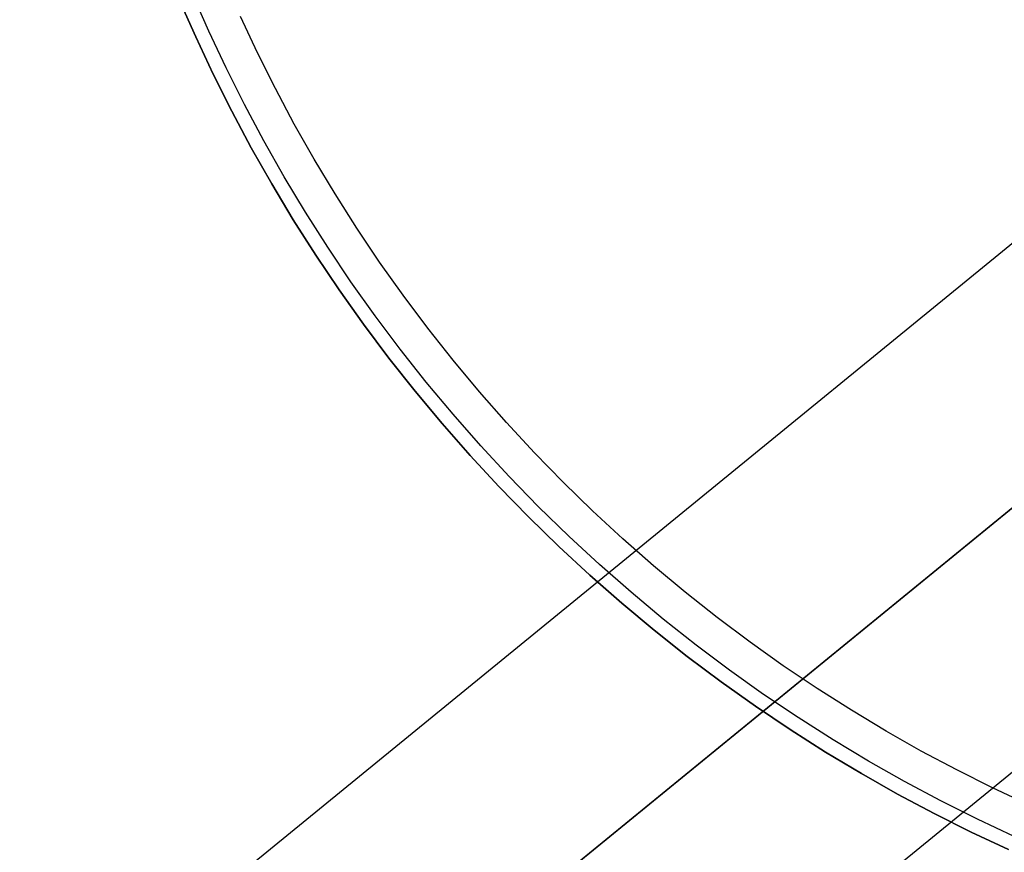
# Model space of a CAD drawing. Header units: millimetres. Extents: x -104 to 128, y -124 to 124.
# Tile 11 of 256: x -102 to -42, y -91 to -40. Entities that reach past the tile are written whole.
import ezdxf

# ---------------------------------------------------------------- set-up
doc = ezdxf.new("R2010")
doc.units = ezdxf.units.MM
doc.header["$MEASUREMENT"] = 0
doc.layers.add('Predefinito', color=5, linetype='Continuous')

msp = doc.modelspace()

# ---------------------------------------------------------------- linework, layer by layer
at = {"layer": 'Predefinito'}
for points in [[(-41.43331820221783, -90.2275000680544), (-43.68673152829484, -89.16825279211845), (-45.92221676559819, -88.04788359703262), (-48.13735040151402, -86.86674360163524), (-50.32971082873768, -85.62530965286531), (-52.49688638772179, -84.32418513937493), (-54.63648353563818, -82.9641001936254), (-56.74613508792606, -81.54591126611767), (-58.82350847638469, -80.0706000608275), (-60.86631396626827, -78.5392718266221), (-62.87231277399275, -76.95315300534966), (-64.83932502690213, -75.31358824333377), (-66.7652375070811, -73.62203677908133), (-68.6480111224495, -71.88006822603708), (-70.48568805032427, -70.08935777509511), (-72.27639850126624, -68.25168084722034), (-74.01836705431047, -66.36890723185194), (-75.70991851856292, -64.44299475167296), (-77.34948328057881, -62.47598249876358), (-78.93560210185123, -60.46998369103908), (-80.46693033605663, -58.42717820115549), (-81.94224154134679, -56.34980481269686), (-83.36043046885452, -54.24015326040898), (-84.72051541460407, -52.10055611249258), (-86.02163992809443, -49.93338055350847), (-87.26307387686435, -47.74102012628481), (-88.44421387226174, -45.52588649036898), (-89.56458306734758, -43.29040125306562), (-90.62383034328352, -41.0369879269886), (-91.6217289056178, -38.76806406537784)], [(-41.79709832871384, -91.02733877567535), (-44.07048746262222, -89.95870160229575), (-46.32578958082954, -88.82840068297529), (-48.56055968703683, -87.63679024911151), (-50.77235470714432, -86.38435137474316), (-52.95874160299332, -85.07169279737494), (-55.11730561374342, -83.69955112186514), (-57.24565857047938, -82.2687903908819), (-59.34144722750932, -80.78040101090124), (-61.40236155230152, -79.23549802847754), (-63.42614291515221, -77.63531875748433), (-65.41059211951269, -75.98121976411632), (-67.35357721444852, -74.27467322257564), (-69.25304103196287, -72.51726266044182), (-71.10700839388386, -70.71067811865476), (-72.91359293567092, -68.85671075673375), (-74.67100349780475, -66.95724693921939), (-76.3775500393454, -65.01426184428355), (-78.03164903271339, -63.02981263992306), (-79.63182830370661, -61.00603127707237), (-81.1767312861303, -58.94511695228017), (-82.66512066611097, -56.84932829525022), (-84.09588139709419, -54.72097533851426), (-85.46802307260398, -52.56241132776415), (-86.78068164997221, -50.37602443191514), (-88.03312052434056, -48.16422941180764), (-89.22473095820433, -45.92945930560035), (-90.3550318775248, -43.67415718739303), (-91.42366905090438, -41.40076805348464), (-92.4304136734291, -39.11173088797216)], [(-92.4304136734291, -39.11173088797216), (-91.42366905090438, -41.40076805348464), (-90.3550318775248, -43.67415718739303), (-89.22473095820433, -45.92945930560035), (-88.03312052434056, -48.16422941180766), (-86.78068164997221, -50.37602443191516), (-85.46802307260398, -52.56241132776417), (-84.09588139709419, -54.72097533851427), (-82.66512066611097, -56.84932829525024), (-81.1767312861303, -58.94511695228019), (-79.63182830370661, -61.00603127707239), (-78.03164903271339, -63.02981263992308), (-76.3775500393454, -65.01426184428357), (-74.67100349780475, -66.9572469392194), (-72.91359293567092, -68.85671075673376), (-71.10700839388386, -70.71067811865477), (-69.25304103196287, -72.51726266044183), (-67.35357721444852, -74.27467322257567), (-65.41059211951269, -75.98121976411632), (-63.42614291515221, -77.63531875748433), (-61.40236155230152, -79.23549802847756), (-59.34144722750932, -80.78040101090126), (-57.24565857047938, -82.26879039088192), (-55.11730561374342, -83.69955112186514), (-52.95874160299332, -85.07169279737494), (-50.77235470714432, -86.38435137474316), (-48.56055968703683, -87.63679024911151), (-46.32578958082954, -88.82840068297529), (-44.07048746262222, -89.95870160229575), (-41.79709832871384, -91.02733877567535)], [(-41.79709832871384, -91.02733877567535), (-44.07048746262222, -89.95870160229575), (-46.32578958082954, -88.82840068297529), (-48.56055968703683, -87.63679024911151), (-50.77235470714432, -86.38435137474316), (-52.95874160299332, -85.07169279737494), (-55.11730561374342, -83.69955112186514), (-57.24565857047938, -82.26879039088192), (-59.34144722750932, -80.78040101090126), (-61.40236155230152, -79.23549802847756), (-63.42614291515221, -77.63531875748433), (-65.41059211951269, -75.98121976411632), (-67.35357721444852, -74.27467322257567), (-69.25304103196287, -72.51726266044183), (-71.10700839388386, -70.71067811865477), (-72.91359293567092, -68.85671075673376), (-74.67100349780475, -66.9572469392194), (-76.3775500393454, -65.01426184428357), (-78.03164903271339, -63.02981263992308), (-79.63182830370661, -61.00603127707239), (-81.1767312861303, -58.94511695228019), (-82.66512066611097, -56.84932829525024), (-84.09588139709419, -54.72097533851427), (-85.46802307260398, -52.56241132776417), (-86.78068164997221, -50.37602443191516), (-88.03312052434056, -48.16422941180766), (-89.22473095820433, -45.92945930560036), (-90.3550318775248, -43.67415718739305), (-91.42366905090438, -41.40076805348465), (-92.4304136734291, -39.11173088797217)], [(-40.55507528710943, -88.29651861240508), (-42.76026274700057, -87.25994055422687), (-44.94790580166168, -86.16354866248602), (-47.11563280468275, -85.00768654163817), (-49.26107397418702, -83.79282083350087), (-51.38186926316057, -82.51954201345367), (-53.47567635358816, -81.18856458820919), (-55.54017872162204, -79.80072667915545), (-57.57309371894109, -78.3569889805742), (-59.57218061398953, -76.85843308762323), (-61.5352485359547, -75.3062591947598), (-63.46016426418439, -73.70178317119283), (-65.34485980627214, -72.0464330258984), (-67.18733970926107, -70.34174478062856), (-68.98568805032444, -68.58935777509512), (-70.73807505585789, -66.79100943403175), (-72.44276330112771, -64.94852953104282), (-74.09811344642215, -63.06383398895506), (-75.70258946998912, -61.13891826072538), (-77.25476336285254, -59.17585033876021), (-78.75331925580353, -57.17676344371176), (-80.19705695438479, -55.14384844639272), (-81.5848948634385, -53.07934607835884), (-82.91587228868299, -50.98553898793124), (-84.18915110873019, -48.8647436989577), (-85.4040168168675, -46.71930252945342), (-86.55987893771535, -44.55157552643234), (-87.6562708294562, -42.36393247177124), (-88.69284888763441, -40.1587450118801)]]:
    msp.add_lwpolyline(points, dxfattribs=at)
at = {"layer": 'Predefinito', "extrusion": (-0.6123724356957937, -0.4999999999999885, 0.6123724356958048)}
msp.add_lwpolyline([(40.55277956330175, 1216.099620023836), (40.54648233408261, 1216.496345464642), (40.52679203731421, 1216.905233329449), (40.49245784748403, 1217.326161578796), (40.44216009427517, 1217.758912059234), (40.41059447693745, 1217.97962283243), (40.37451373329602, 1218.203156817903), (40.33373539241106, 1218.429453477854), (40.28807368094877, 1218.658443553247), (40.23733981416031, 1218.890048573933), (40.18134232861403, 1219.124180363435), (40.1198874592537, 1219.360740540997), (40.05277956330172, 1219.599620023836), (39.97982159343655, 1219.840698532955), (39.90081562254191, 1220.083844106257), (39.81556342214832, 1220.328912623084), (39.72386709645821, 1220.575747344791), (39.62552977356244, 1220.824178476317), (39.52035635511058, 1221.074022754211), (39.40815432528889, 1221.325083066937), (39.28873461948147, 1221.577148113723), (39.16191255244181, 1221.829992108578), (39.02750880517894, 1222.083374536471), (38.88535046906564, 1222.337039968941), (38.73527214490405, 1222.590717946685), (38.57711709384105, 1222.844122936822), (38.41073843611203, 1223.096954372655), (38.23600039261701, 1223.34889678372), (38.05277956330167, 1223.599620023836), (37.86096623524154, 1223.848779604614), (37.66046571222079, 1224.096017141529), (37.45119965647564, 1224.340960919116), (37.23310743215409, 1224.583226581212), (37.0061474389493, 1224.822417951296), (36.77029842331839, 1225.058127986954), (36.52556075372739, 1225.289939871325), (36.27195764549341, 1225.517428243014), (36.00953632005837, 1225.740160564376), (35.73836908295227, 1225.957698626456), (35.4585543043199, 1226.169600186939), (35.17021728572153, 1226.375420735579), (34.8735109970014, 1226.574715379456), (34.56861666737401, 1226.767040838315), (34.25574421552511, 1226.951957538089), (33.93513250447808, 1227.129031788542), (33.6070494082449, 1227.297838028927), (33.27179167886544, 1227.457961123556), (32.92968460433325, 1227.608998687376), (32.58108145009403, 1227.750563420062), (32.22636267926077, 1227.88228542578), (31.86593494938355, 1228.00381449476), (31.50022988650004, 1228.114822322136), (31.12970264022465, 1228.21500463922), (30.75483022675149, 1228.304083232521), (30.37610966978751, 1228.381807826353), (29.99405595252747, 1228.447957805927), (29.60919979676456, 1228.502343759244), (29.22208528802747, 1228.544808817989), (28.83326736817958, 1228.575229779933), (28.44330921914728, 1228.593517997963), (28.05277956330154, 1228.599620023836), (27.6622499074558, 1228.593517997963), (27.27229175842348, 1228.575229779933), (26.88347383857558, 1228.544808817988), (26.49635932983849, 1228.502343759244), (26.1115031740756, 1228.447957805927), (25.72944945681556, 1228.381807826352), (25.35072889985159, 1228.30408323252), (24.97585648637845, 1228.21500463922), (24.60532924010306, 1228.114822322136), (24.23962417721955, 1228.00381449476), (23.87919644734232, 1227.88228542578), (23.52447767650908, 1227.750563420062), (23.17587452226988, 1227.608998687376), (22.8337674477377, 1227.457961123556), (22.49850971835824, 1227.297838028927), (22.17042662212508, 1227.129031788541), (21.84981491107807, 1226.951957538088), (21.53694245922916, 1226.767040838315), (21.23204812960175, 1226.574715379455), (20.93534184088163, 1226.375420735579), (20.64700482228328, 1226.169600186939), (20.36719004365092, 1225.957698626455), (20.09602280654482, 1225.740160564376), (19.8336014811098, 1225.517428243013), (19.57999837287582, 1225.289939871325), (19.33526070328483, 1225.058127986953), (19.09941168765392, 1224.822417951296), (18.87245169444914, 1224.583226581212), (18.65435947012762, 1224.340960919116), (18.44509341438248, 1224.096017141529), (18.24459289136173, 1223.848779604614), (18.05277956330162, 1223.599620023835), (17.8695587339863, 1223.34889678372), (17.69482069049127, 1223.096954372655), (17.52844203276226, 1222.844122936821), (17.37028698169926, 1222.590717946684), (17.22020865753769, 1222.33703996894), (17.0780503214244, 1222.083374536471), (16.94364657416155, 1221.829992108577), (16.81682450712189, 1221.577148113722), (16.69740480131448, 1221.325083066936), (16.5852027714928, 1221.07402275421), (16.48002935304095, 1220.824178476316), (16.38169203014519, 1220.57574734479), (16.2899957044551, 1220.328912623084), (16.20474350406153, 1220.083844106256), (16.12573753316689, 1219.840698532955), (16.05277956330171, 1219.599620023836), (15.98567166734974, 1219.360740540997), (15.92421679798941, 1219.124180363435), (15.86821931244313, 1218.890048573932), (15.81748544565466, 1218.658443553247), (15.77182373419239, 1218.429453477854), (15.73104539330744, 1218.203156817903), (15.69496464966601, 1217.979622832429), (15.66339903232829, 1217.758912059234), (15.61310127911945, 1217.326161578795), (15.57876708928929, 1216.905233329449), (15.55907679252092, 1216.496345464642), (15.55277956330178, 1216.099620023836)], dxfattribs=at)
at = {"layer": 'Predefinito', "extrusion": (-0.6123724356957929, -0.4999999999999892, 0.6123724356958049)}
msp.add_lwpolyline([(15.55277956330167, 1216.099620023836), (15.55907679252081, 1215.702894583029), (15.5787670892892, 1215.294006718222), (15.61310127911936, 1214.873078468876), (15.66339903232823, 1214.440327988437), (15.69496464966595, 1214.219617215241), (15.73104539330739, 1213.996083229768), (15.77182373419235, 1213.769786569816), (15.81748544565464, 1213.540796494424), (15.8682193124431, 1213.309191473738), (15.92421679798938, 1213.075059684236), (15.98567166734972, 1212.838499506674), (16.0527795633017, 1212.599620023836), (16.12573753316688, 1212.358541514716), (16.20474350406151, 1212.115395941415), (16.28999570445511, 1211.870327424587), (16.38169203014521, 1211.623492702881), (16.48002935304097, 1211.375061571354), (16.58520277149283, 1211.12521729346), (16.69740480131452, 1210.874156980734), (16.81682450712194, 1210.622091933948), (16.9436465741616, 1210.369247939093), (17.07805032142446, 1210.1158655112), (17.22020865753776, 1209.862200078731), (17.37028698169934, 1209.608522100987), (17.52844203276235, 1209.35511711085), (17.69482069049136, 1209.102285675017), (17.86955873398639, 1208.850343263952), (18.05277956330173, 1208.599620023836), (18.24459289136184, 1208.350460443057), (18.44509341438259, 1208.103222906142), (18.65435947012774, 1207.858279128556), (18.87245169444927, 1207.616013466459), (19.09941168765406, 1207.376822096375), (19.33526070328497, 1207.141112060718), (19.57999837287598, 1206.909300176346), (19.83360148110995, 1206.681811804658), (20.09602280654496, 1206.459079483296), (20.36719004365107, 1206.241541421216), (20.64700482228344, 1206.029639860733), (20.9353418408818, 1205.823819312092), (21.23204812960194, 1205.624524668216), (21.53694245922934, 1205.432199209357), (21.84981491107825, 1205.247282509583), (22.17042662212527, 1205.07020825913), (22.49850971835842, 1204.901402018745), (22.83376744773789, 1204.741278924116), (23.17587452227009, 1204.590241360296), (23.52447767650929, 1204.44867662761), (23.87919644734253, 1204.316954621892), (24.23962417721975, 1204.195425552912), (24.60532924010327, 1204.084417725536), (24.97585648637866, 1203.984235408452), (25.35072889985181, 1203.895156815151), (25.72944945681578, 1203.817432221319), (26.11150317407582, 1203.751282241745), (26.49635932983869, 1203.696896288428), (26.88347383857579, 1203.654431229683), (27.27229175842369, 1203.624010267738), (27.66224990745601, 1203.605722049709), (28.05277956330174, 1203.599620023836), (28.44330921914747, 1203.605722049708), (28.83326736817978, 1203.624010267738), (29.22208528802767, 1203.654431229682), (29.60919979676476, 1203.696896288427), (29.99405595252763, 1203.751282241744), (30.37610966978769, 1203.817432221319), (30.75483022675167, 1203.895156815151), (31.1297026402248, 1203.984235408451), (31.50022988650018, 1204.084417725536), (31.86593494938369, 1204.195425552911), (32.22636267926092, 1204.316954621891), (32.58108145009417, 1204.44867662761), (32.92968460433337, 1204.590241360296), (33.27179167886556, 1204.741278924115), (33.60704940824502, 1204.901402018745), (33.93513250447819, 1205.07020825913), (34.2557442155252, 1205.247282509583), (34.56861666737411, 1205.432199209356), (34.8735109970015, 1205.624524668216), (35.17021728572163, 1205.823819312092), (35.45855430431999, 1206.029639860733), (35.73836908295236, 1206.241541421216), (36.00953632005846, 1206.459079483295), (36.27195764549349, 1206.681811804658), (36.52556075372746, 1206.909300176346), (36.77029842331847, 1207.141112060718), (37.00614743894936, 1207.376822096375), (37.23310743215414, 1207.616013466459), (37.45119965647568, 1207.858279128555), (37.66046571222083, 1208.103222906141), (37.86096623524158, 1208.350460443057), (38.05277956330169, 1208.599620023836), (38.23600039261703, 1208.850343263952), (38.41073843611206, 1209.102285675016), (38.57711709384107, 1209.355117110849), (38.73527214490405, 1209.608522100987), (38.88535046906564, 1209.86220007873), (39.02750880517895, 1210.1158655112), (39.16191255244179, 1210.369247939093), (39.28873461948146, 1210.622091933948), (39.40815432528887, 1210.874156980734), (39.52035635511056, 1211.12521729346), (39.62552977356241, 1211.375061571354), (39.72386709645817, 1211.62349270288), (39.81556342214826, 1211.870327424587), (39.90081562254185, 1212.115395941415), (39.97982159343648, 1212.358541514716), (40.05277956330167, 1212.599620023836), (40.11988745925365, 1212.838499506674), (40.18134232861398, 1213.075059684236), (40.23733981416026, 1213.309191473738), (40.28807368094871, 1213.540796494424), (40.33373539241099, 1213.769786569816), (40.37451373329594, 1213.996083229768), (40.41059447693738, 1214.219617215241), (40.44216009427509, 1214.440327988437), (40.49245784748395, 1214.873078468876), (40.52679203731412, 1215.294006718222), (40.5464823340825, 1215.702894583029), (40.55277956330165, 1216.099620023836)], dxfattribs=at)
at = {"layer": 'Predefinito', "extrusion": (0.6123724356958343, 0.5000000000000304, -0.6123724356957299)}
msp.add_lwpolyline([(-40.55277956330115, 1216.099620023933), (-40.54648233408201, 1216.496345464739), (-40.52679203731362, 1216.905233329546), (-40.49245784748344, 1217.326161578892), (-40.44216009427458, 1217.758912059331), (-40.41059447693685, 1217.979622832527), (-40.37451373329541, 1218.203156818), (-40.33373539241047, 1218.429453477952), (-40.28807368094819, 1218.658443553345), (-40.23733981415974, 1218.890048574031), (-40.18134232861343, 1219.124180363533), (-40.11988745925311, 1219.360740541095), (-40.05277956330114, 1219.599620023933), (-39.97982159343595, 1219.840698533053), (-39.90081562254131, 1220.083844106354), (-39.81556342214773, 1220.328912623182), (-39.72386709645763, 1220.575747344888), (-39.62552977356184, 1220.824178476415), (-39.52035635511, 1221.074022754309), (-39.4081543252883, 1221.325083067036), (-39.28873461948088, 1221.577148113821), (-39.16191255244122, 1221.829992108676), (-39.02750880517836, 1222.083374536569), (-38.88535046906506, 1222.337039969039), (-38.73527214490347, 1222.590717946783), (-38.57711709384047, 1222.84412293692), (-38.41073843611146, 1223.096954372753), (-38.23600039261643, 1223.348896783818), (-38.05277956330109, 1223.599620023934), (-37.86096623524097, 1223.848779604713), (-37.66046571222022, 1224.096017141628), (-37.45119965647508, 1224.340960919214), (-37.23310743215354, 1224.583226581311), (-37.00614743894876, 1224.822417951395), (-36.77029842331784, 1225.058127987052), (-36.52556075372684, 1225.289939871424), (-36.27195764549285, 1225.517428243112), (-36.00953632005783, 1225.740160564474), (-35.73836908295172, 1225.957698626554), (-35.45855430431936, 1226.169600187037), (-35.17021728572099, 1226.375420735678), (-34.87351099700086, 1226.574715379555), (-34.56861666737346, 1226.767040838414), (-34.25574421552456, 1226.951957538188), (-33.93513250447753, 1227.12903178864), (-33.60704940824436, 1227.297838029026), (-33.27179167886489, 1227.457961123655), (-32.92968460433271, 1227.608998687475), (-32.58108145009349, 1227.750563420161), (-32.22636267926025, 1227.882285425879), (-31.86593494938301, 1228.003814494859), (-31.5002298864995, 1228.114822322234), (-31.12970264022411, 1228.215004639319), (-30.75483022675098, 1228.304083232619), (-30.376109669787, 1228.381807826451), (-29.99405595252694, 1228.447957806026), (-29.60919979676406, 1228.502343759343), (-29.22208528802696, 1228.544808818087), (-28.83326736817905, 1228.575229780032), (-28.44330921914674, 1228.593517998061), (-28.05277956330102, 1228.599620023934), (-27.66224990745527, 1228.593517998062), (-27.27229175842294, 1228.575229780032), (-26.88347383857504, 1228.544808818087), (-26.49635932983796, 1228.502343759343), (-26.11150317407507, 1228.447957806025), (-25.72944945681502, 1228.381807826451), (-25.35072889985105, 1228.304083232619), (-24.97585648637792, 1228.215004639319), (-24.60532924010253, 1228.114822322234), (-24.23962417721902, 1228.003814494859), (-23.8791964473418, 1227.882285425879), (-23.52447767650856, 1227.750563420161), (-23.17587452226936, 1227.608998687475), (-22.83376744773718, 1227.457961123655), (-22.49850971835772, 1227.297838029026), (-22.17042662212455, 1227.12903178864), (-21.84981491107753, 1226.951957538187), (-21.53694245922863, 1226.767040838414), (-21.23204812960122, 1226.574715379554), (-20.9353418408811, 1226.375420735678), (-20.64700482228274, 1226.169600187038), (-20.36719004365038, 1225.957698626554), (-20.09602280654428, 1225.740160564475), (-19.83360148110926, 1225.517428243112), (-19.57999837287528, 1225.289939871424), (-19.33526070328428, 1225.058127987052), (-19.09941168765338, 1224.822417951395), (-18.87245169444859, 1224.583226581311), (-18.65435947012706, 1224.340960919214), (-18.44509341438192, 1224.096017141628), (-18.24459289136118, 1223.848779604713), (-18.05277956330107, 1223.599620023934), (-17.86955873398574, 1223.348896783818), (-17.69482069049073, 1223.096954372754), (-17.52844203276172, 1222.84412293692), (-17.37028698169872, 1222.590717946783), (-17.22020865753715, 1222.337039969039), (-17.07805032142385, 1222.083374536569), (-16.94364657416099, 1221.829992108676), (-16.81682450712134, 1221.577148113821), (-16.69740480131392, 1221.325083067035), (-16.58520277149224, 1221.074022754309), (-16.4800293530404, 1220.824178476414), (-16.38169203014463, 1220.575747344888), (-16.28999570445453, 1220.328912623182), (-16.20474350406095, 1220.083844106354), (-16.12573753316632, 1219.840698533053), (-16.05277956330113, 1219.599620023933), (-15.98567166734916, 1219.360740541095), (-15.92421679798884, 1219.124180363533), (-15.86821931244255, 1218.89004857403), (-15.81748544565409, 1218.658443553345), (-15.77182373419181, 1218.429453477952), (-15.73104539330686, 1218.203156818), (-15.69496464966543, 1217.979622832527), (-15.66339903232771, 1217.758912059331), (-15.61310127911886, 1217.326161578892), (-15.5787670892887, 1216.905233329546), (-15.55907679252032, 1216.496345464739), (-15.55277956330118, 1216.099620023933)], dxfattribs=at)
at = {"layer": 'Predefinito', "extrusion": (-0.612372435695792, -0.4999999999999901, 0.6123724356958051)}
msp.add_lwpolyline([(15.55277956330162, 1216.099620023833), (15.55907679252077, 1215.702894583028), (15.57876708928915, 1215.29400671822), (15.61310127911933, 1214.873078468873), (15.66339903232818, 1214.440327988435), (15.6949646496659, 1214.219617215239), (15.73104539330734, 1213.996083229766), (15.77182373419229, 1213.769786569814), (15.81748544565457, 1213.540796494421), (15.86821931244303, 1213.309191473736), (15.92421679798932, 1213.075059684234), (15.98567166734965, 1212.838499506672), (16.05277956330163, 1212.599620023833), (16.12573753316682, 1212.358541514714), (16.20474350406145, 1212.115395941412), (16.28999570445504, 1211.870327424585), (16.38169203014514, 1211.623492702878), (16.48002935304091, 1211.375061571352), (16.58520277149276, 1211.125217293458), (16.69740480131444, 1210.874156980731), (16.81682450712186, 1210.622091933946), (16.94364657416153, 1210.369247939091), (17.07805032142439, 1210.115865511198), (17.22020865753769, 1209.862200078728), (17.37028698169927, 1209.608522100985), (17.52844203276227, 1209.355117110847), (17.69482069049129, 1209.102285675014), (17.86955873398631, 1208.850343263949), (18.05277956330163, 1208.599620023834), (18.24459289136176, 1208.350460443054), (18.44509341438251, 1208.103222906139), (18.65435947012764, 1207.858279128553), (18.87245169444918, 1207.616013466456), (19.09941168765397, 1207.376822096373), (19.33526070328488, 1207.141112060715), (19.57999837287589, 1206.909300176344), (19.83360148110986, 1206.681811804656), (20.09602280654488, 1206.459079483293), (20.36719004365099, 1206.241541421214), (20.64700482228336, 1206.02963986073), (20.93534184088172, 1205.82381931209), (21.23204812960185, 1205.624524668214), (21.53694245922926, 1205.432199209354), (21.84981491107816, 1205.247282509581), (22.17042662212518, 1205.070208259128), (22.49850971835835, 1204.901402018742), (22.83376744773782, 1204.741278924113), (23.17587452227, 1204.590241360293), (23.5244776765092, 1204.448676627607), (23.87919644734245, 1204.316954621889), (24.23962417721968, 1204.195425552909), (24.60532924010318, 1204.084417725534), (24.97585648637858, 1203.984235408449), (25.35072889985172, 1203.895156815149), (25.72944945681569, 1203.817432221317), (26.11150317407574, 1203.751282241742), (26.49635932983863, 1203.696896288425), (26.88347383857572, 1203.654431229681), (27.27229175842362, 1203.624010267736), (27.66224990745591, 1203.605722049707), (28.05277956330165, 1203.599620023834), (28.44330921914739, 1203.605722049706), (28.8332673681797, 1203.624010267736), (29.22208528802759, 1203.65443122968), (29.60919979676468, 1203.696896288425), (29.99405595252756, 1203.751282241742), (30.37610966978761, 1203.817432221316), (30.75483022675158, 1203.895156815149), (31.12970264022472, 1203.984235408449), (31.50022988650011, 1204.084417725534), (31.86593494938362, 1204.195425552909), (32.22636267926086, 1204.316954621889), (32.58108145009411, 1204.448676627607), (32.9296846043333, 1204.590241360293), (33.27179167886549, 1204.741278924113), (33.60704940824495, 1204.901402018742), (33.9351325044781, 1205.070208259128), (34.25574421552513, 1205.24728250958), (34.56861666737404, 1205.432199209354), (34.87351099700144, 1205.624524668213), (35.17021728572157, 1205.82381931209), (35.45855430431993, 1206.02963986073), (35.73836908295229, 1206.241541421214), (36.0095363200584, 1206.459079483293), (36.27195764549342, 1206.681811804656), (36.5255607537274, 1206.909300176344), (36.7702984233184, 1207.141112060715), (37.00614743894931, 1207.376822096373), (37.23310743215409, 1207.616013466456), (37.45119965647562, 1207.858279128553), (37.66046571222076, 1208.103222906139), (37.86096623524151, 1208.350460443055), (38.05277956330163, 1208.599620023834), (38.23600039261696, 1208.85034326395), (38.410738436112, 1209.102285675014), (38.57711709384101, 1209.355117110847), (38.735272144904, 1209.608522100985), (38.88535046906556, 1209.862200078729), (39.02750880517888, 1210.115865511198), (39.16191255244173, 1210.369247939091), (39.2887346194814, 1210.622091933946), (39.40815432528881, 1210.874156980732), (39.52035635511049, 1211.125217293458), (39.62552977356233, 1211.375061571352), (39.72386709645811, 1211.623492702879), (39.8155634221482, 1211.870327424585), (39.90081562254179, 1212.115395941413), (39.97982159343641, 1212.358541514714), (40.05277956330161, 1212.599620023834), (40.11988745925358, 1212.838499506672), (40.18134232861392, 1213.075059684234), (40.23733981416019, 1213.309191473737), (40.28807368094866, 1213.540796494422), (40.33373539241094, 1213.769786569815), (40.37451373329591, 1213.996083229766), (40.41059447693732, 1214.219617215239), (40.44216009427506, 1214.440327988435), (40.49245784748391, 1214.873078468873), (40.52679203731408, 1215.29400671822), (40.54648233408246, 1215.702894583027), (40.55277956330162, 1216.099620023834)], dxfattribs=at)
at = {"layer": 'Predefinito', "extrusion": (-0.6123724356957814, -0.4999999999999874, 0.6123724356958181)}
msp.add_lwpolyline([(40.55277956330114, 1216.099620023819), (40.546482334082, 1216.496345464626), (40.52679203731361, 1216.905233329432), (40.49245784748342, 1217.326161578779), (40.44216009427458, 1217.758912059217), (40.41059447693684, 1217.979622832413), (40.37451373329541, 1218.203156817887), (40.33373539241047, 1218.429453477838), (40.28807368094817, 1218.658443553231), (40.23733981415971, 1218.890048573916), (40.18134232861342, 1219.124180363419), (40.11988745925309, 1219.36074054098), (40.05277956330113, 1219.599620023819), (39.97982159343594, 1219.840698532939), (39.90081562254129, 1220.08384410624), (39.81556342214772, 1220.328912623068), (39.72386709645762, 1220.575747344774), (39.62552977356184, 1220.8241784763), (39.52035635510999, 1221.074022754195), (39.4081543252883, 1221.325083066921), (39.28873461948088, 1221.577148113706), (39.16191255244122, 1221.829992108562), (39.02750880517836, 1222.083374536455), (38.88535046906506, 1222.337039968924), (38.73527214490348, 1222.590717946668), (38.57711709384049, 1222.844122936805), (38.41073843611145, 1223.096954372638), (38.23600039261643, 1223.348896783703), (38.0527795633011, 1223.599620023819), (37.86096623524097, 1223.848779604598), (37.66046571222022, 1224.096017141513), (37.45119965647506, 1224.340960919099), (37.23310743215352, 1224.583226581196), (37.00614743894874, 1224.82241795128), (36.77029842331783, 1225.058127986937), (36.52556075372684, 1225.289939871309), (36.27195764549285, 1225.517428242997), (36.00953632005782, 1225.740160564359), (35.73836908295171, 1225.957698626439), (35.45855430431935, 1226.169600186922), (35.17021728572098, 1226.375420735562), (34.87351099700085, 1226.574715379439), (34.56861666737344, 1226.767040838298), (34.25574421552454, 1226.951957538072), (33.93513250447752, 1227.129031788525), (33.60704940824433, 1227.297838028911), (33.27179167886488, 1227.457961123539), (32.92968460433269, 1227.60899868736), (32.58108145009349, 1227.750563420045), (32.22636267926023, 1227.882285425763), (31.865934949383, 1228.003814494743), (31.50022988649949, 1228.114822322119), (31.1297026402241, 1228.215004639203), (30.75483022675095, 1228.304083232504), (30.37610966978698, 1228.381807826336), (29.99405595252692, 1228.44795780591), (29.60919979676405, 1228.502343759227), (29.22208528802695, 1228.544808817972), (28.83326736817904, 1228.575229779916), (28.44330921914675, 1228.593517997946), (28.05277956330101, 1228.599620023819), (27.66224990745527, 1228.593517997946), (27.27229175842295, 1228.575229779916), (26.88347383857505, 1228.544808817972), (26.49635932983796, 1228.502343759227), (26.11150317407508, 1228.44795780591), (25.72944945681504, 1228.381807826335), (25.35072889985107, 1228.304083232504), (24.97585648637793, 1228.215004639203), (24.60532924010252, 1228.114822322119), (24.23962417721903, 1228.003814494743), (23.8791964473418, 1227.882285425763), (23.52447767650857, 1227.750563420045), (23.17587452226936, 1227.608998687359), (22.83376744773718, 1227.457961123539), (22.49850971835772, 1227.297838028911), (22.17042662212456, 1227.129031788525), (21.84981491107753, 1226.951957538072), (21.53694245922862, 1226.767040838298), (21.23204812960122, 1226.574715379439), (20.93534184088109, 1226.375420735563), (20.64700482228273, 1226.169600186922), (20.36719004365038, 1225.957698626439), (20.09602280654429, 1225.740160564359), (19.83360148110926, 1225.517428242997), (19.57999837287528, 1225.289939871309), (19.33526070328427, 1225.058127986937), (19.09941168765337, 1224.82241795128), (18.8724516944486, 1224.583226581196), (18.65435947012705, 1224.3409609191), (18.44509341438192, 1224.096017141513), (18.24459289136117, 1223.848779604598), (18.05277956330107, 1223.599620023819), (17.86955873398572, 1223.348896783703), (17.6948206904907, 1223.096954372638), (17.52844203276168, 1222.844122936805), (17.37028698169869, 1222.590717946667), (17.22020865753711, 1222.337039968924), (17.07805032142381, 1222.083374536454), (16.94364657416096, 1221.829992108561), (16.81682450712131, 1221.577148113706), (16.69740480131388, 1221.325083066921), (16.5852027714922, 1221.074022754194), (16.48002935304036, 1220.8241784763), (16.38169203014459, 1220.575747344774), (16.2899957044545, 1220.328912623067), (16.20474350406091, 1220.08384410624), (16.12573753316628, 1219.840698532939), (16.05277956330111, 1219.599620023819), (15.98567166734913, 1219.36074054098), (15.9242167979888, 1219.124180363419), (15.86821931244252, 1218.890048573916), (15.81748544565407, 1218.658443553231), (15.77182373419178, 1218.429453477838), (15.73104539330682, 1218.203156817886), (15.69496464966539, 1217.979622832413), (15.66339903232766, 1217.758912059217), (15.61310127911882, 1217.326161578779), (15.57876708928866, 1216.905233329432), (15.55907679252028, 1216.496345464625), (15.55277956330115, 1216.099620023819)], dxfattribs=at)
at = {"layer": 'Predefinito', "extrusion": (0.6123724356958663, 0.5000000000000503, -0.6123724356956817)}
msp.add_lwpolyline([(-15.55277956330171, 1216.099620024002), (-15.55907679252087, 1215.702894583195), (-15.57876708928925, 1215.294006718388), (-15.61310127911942, 1214.873078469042), (-15.66339903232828, 1214.440327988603), (-15.69496464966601, 1214.219617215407), (-15.73104539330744, 1213.996083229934), (-15.7718237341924, 1213.769786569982), (-15.81748544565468, 1213.540796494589), (-15.86821931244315, 1213.309191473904), (-15.92421679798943, 1213.075059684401), (-15.98567166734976, 1212.83849950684), (-16.05277956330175, 1212.599620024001), (-16.12573753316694, 1212.358541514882), (-16.20474350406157, 1212.11539594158), (-16.28999570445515, 1211.870327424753), (-16.38169203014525, 1211.623492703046), (-16.48002935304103, 1211.37506157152), (-16.58520277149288, 1211.125217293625), (-16.69740480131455, 1210.874156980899), (-16.81682450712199, 1210.622091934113), (-16.94364657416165, 1210.369247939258), (-17.07805032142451, 1210.115865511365), (-17.22020865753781, 1209.862200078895), (-17.3702869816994, 1209.608522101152), (-17.52844203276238, 1209.355117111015), (-17.69482069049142, 1209.102285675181), (-17.86955873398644, 1208.850343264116), (-18.05277956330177, 1208.599620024), (-18.24459289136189, 1208.350460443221), (-18.44509341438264, 1208.103222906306), (-18.65435947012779, 1207.85827912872), (-18.87245169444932, 1207.616013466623), (-19.0994116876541, 1207.376822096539), (-19.33526070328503, 1207.141112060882), (-19.57999837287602, 1206.90930017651), (-19.83360148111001, 1206.681811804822), (-20.09602280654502, 1206.459079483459), (-20.36719004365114, 1206.24154142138), (-20.64700482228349, 1206.029639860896), (-20.93534184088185, 1205.823819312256), (-21.23204812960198, 1205.624524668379), (-21.53694245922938, 1205.43219920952), (-21.84981491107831, 1205.247282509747), (-22.17042662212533, 1205.070208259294), (-22.49850971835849, 1204.901402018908), (-22.83376744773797, 1204.741278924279), (-23.17587452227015, 1204.590241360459), (-23.52447767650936, 1204.448676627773), (-23.8791964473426, 1204.316954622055), (-24.23962417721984, 1204.195425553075), (-24.60532924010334, 1204.084417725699), (-24.97585648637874, 1203.984235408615), (-25.35072889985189, 1203.895156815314), (-25.72944945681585, 1203.817432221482), (-26.1115031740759, 1203.751282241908), (-26.49635932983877, 1203.696896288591), (-26.88347383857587, 1203.654431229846), (-27.27229175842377, 1203.624010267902), (-27.66224990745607, 1203.605722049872), (-28.05277956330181, 1203.599620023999), (-28.44330921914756, 1203.605722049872), (-28.83326736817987, 1203.624010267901), (-29.22208528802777, 1203.654431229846), (-29.60919979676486, 1203.696896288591), (-29.99405595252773, 1203.751282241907), (-30.37610966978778, 1203.817432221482), (-30.75483022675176, 1203.895156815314), (-31.12970264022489, 1203.984235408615), (-31.50022988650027, 1204.084417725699), (-31.86593494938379, 1204.195425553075), (-32.22636267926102, 1204.316954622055), (-32.58108145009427, 1204.448676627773), (-32.92968460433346, 1204.590241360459), (-33.27179167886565, 1204.741278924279), (-33.60704940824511, 1204.901402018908), (-33.93513250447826, 1205.070208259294), (-34.25574421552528, 1205.247282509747), (-34.56861666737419, 1205.43219920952), (-34.8735109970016, 1205.624524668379), (-35.17021728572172, 1205.823819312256), (-35.45855430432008, 1206.029639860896), (-35.73836908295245, 1206.24154142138), (-36.00953632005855, 1206.459079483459), (-36.27195764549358, 1206.681811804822), (-36.52556075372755, 1206.90930017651), (-36.77029842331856, 1207.141112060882), (-37.00614743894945, 1207.376822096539), (-37.23310743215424, 1207.616013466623), (-37.45119965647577, 1207.858279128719), (-37.66046571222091, 1208.103222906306), (-37.86096623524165, 1208.350460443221), (-38.05277956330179, 1208.599620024), (-38.23600039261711, 1208.850343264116), (-38.41073843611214, 1209.102285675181), (-38.57711709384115, 1209.355117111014), (-38.73527214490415, 1209.608522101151), (-38.88535046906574, 1209.862200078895), (-39.02750880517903, 1210.115865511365), (-39.16191255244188, 1210.369247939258), (-39.28873461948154, 1210.622091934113), (-39.40815432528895, 1210.874156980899), (-39.52035635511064, 1211.125217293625), (-39.62552977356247, 1211.37506157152), (-39.72386709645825, 1211.623492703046), (-39.81556342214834, 1211.870327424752), (-39.90081562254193, 1212.115395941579), (-39.97982159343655, 1212.358541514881), (-40.05277956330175, 1212.599620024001), (-40.11988745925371, 1212.838499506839), (-40.18134232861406, 1213.075059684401), (-40.23733981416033, 1213.309191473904), (-40.28807368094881, 1213.540796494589), (-40.33373539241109, 1213.769786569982), (-40.37451373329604, 1213.996083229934), (-40.41059447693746, 1214.219617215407), (-40.44216009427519, 1214.440327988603), (-40.49245784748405, 1214.873078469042), (-40.5267920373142, 1215.294006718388), (-40.54648233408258, 1215.702894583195), (-40.55277956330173, 1216.099620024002)], dxfattribs=at)
at = {"layer": 'Predefinito', "extrusion": (-0.6123724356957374, -0.5000000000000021, 0.6123724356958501)}
msp.add_lwpolyline([(40.55277956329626, 1216.099620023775), (40.54648233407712, 1216.496345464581), (40.52679203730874, 1216.905233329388), (40.49245784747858, 1217.326161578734), (40.44216009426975, 1217.758912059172), (40.41059447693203, 1217.979622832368), (40.37451373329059, 1218.203156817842), (40.33373539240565, 1218.429453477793), (40.28807368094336, 1218.658443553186), (40.23733981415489, 1218.890048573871), (40.18134232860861, 1219.124180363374), (40.1198874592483, 1219.360740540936), (40.05277956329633, 1219.599620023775), (39.97982159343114, 1219.840698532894), (39.90081562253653, 1220.083844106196), (39.81556342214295, 1220.328912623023), (39.72386709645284, 1220.57574734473), (39.62552977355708, 1220.824178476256), (39.52035635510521, 1221.07402275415), (39.40815432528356, 1221.325083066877), (39.28873461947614, 1221.577148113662), (39.16191255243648, 1221.829992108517), (39.02750880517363, 1222.08337453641), (38.88535046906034, 1222.337039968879), (38.73527214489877, 1222.590717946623), (38.57711709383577, 1222.844122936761), (38.41073843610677, 1223.096954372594), (38.23600039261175, 1223.348896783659), (38.05277956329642, 1223.599620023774), (37.8609662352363, 1223.848779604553), (37.66046571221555, 1224.096017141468), (37.45119965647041, 1224.340960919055), (37.23310743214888, 1224.583226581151), (37.00614743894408, 1224.822417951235), (36.77029842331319, 1225.058127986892), (36.5255607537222, 1225.289939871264), (36.27195764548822, 1225.517428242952), (36.00953632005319, 1225.740160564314), (35.73836908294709, 1225.957698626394), (35.45855430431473, 1226.169600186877), (35.17021728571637, 1226.375420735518), (34.87351099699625, 1226.574715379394), (34.56861666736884, 1226.767040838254), (34.25574421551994, 1226.951957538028), (33.93513250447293, 1227.12903178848), (33.60704940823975, 1227.297838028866), (33.2717916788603, 1227.457961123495), (32.92968460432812, 1227.608998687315), (32.58108145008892, 1227.750563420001), (32.22636267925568, 1227.882285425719), (31.86593494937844, 1228.003814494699), (31.50022988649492, 1228.114822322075), (31.12970264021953, 1228.215004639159), (30.75483022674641, 1228.30408323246), (30.37610966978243, 1228.381807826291), (29.99405595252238, 1228.447957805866), (29.6091997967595, 1228.502343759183), (29.22208528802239, 1228.544808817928), (28.83326736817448, 1228.575229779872), (28.4433092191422, 1228.593517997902), (28.05277956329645, 1228.599620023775), (27.66224990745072, 1228.593517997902), (27.27229175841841, 1228.575229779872), (26.88347383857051, 1228.544808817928), (26.4963593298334, 1228.502343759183), (26.11150317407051, 1228.447957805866), (25.72944945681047, 1228.381807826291), (25.35072889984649, 1228.30408323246), (24.97585648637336, 1228.215004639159), (24.60532924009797, 1228.114822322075), (24.23962417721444, 1228.003814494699), (23.8791964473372, 1227.882285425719), (23.52447767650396, 1227.750563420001), (23.17587452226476, 1227.608998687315), (22.83376744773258, 1227.457961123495), (22.49850971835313, 1227.297838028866), (22.17042662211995, 1227.129031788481), (21.84981491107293, 1226.951957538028), (21.53694245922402, 1226.767040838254), (21.2320481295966, 1226.574715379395), (20.93534184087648, 1226.375420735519), (20.6470048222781, 1226.169600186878), (20.36719004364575, 1225.957698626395), (20.09602280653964, 1225.740160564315), (19.83360148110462, 1225.517428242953), (19.57999837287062, 1225.289939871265), (19.33526070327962, 1225.058127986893), (19.09941168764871, 1224.822417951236), (18.87245169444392, 1224.583226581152), (18.65435947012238, 1224.340960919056), (18.44509341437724, 1224.09601714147), (18.24459289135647, 1223.848779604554), (18.05277956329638, 1223.599620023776), (17.86955873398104, 1223.34889678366), (17.69482069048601, 1223.096954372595), (17.528442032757, 1222.844122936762), (17.37028698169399, 1222.590717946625), (17.22020865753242, 1222.337039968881), (17.07805032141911, 1222.083374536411), (16.94364657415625, 1221.829992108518), (16.81682450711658, 1221.577148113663), (16.69740480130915, 1221.325083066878), (16.58520277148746, 1221.074022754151), (16.48002935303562, 1220.824178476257), (16.38169203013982, 1220.575747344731), (16.28999570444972, 1220.328912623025), (16.20474350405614, 1220.083844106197), (16.1257375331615, 1219.840698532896), (16.05277956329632, 1219.599620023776), (15.98567166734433, 1219.360740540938), (15.924216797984, 1219.124180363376), (15.86821931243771, 1218.890048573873), (15.81748544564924, 1218.658443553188), (15.77182373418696, 1218.429453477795), (15.73104539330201, 1218.203156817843), (15.6949646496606, 1217.97962283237), (15.66339903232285, 1217.758912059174), (15.61310127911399, 1217.326161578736), (15.5787670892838, 1216.90523332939), (15.55907679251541, 1216.496345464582), (15.55277956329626, 1216.099620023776)], dxfattribs=at)
at = {"layer": 'Predefinito', "extrusion": (0.6123724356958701, 0.5000000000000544, -0.6123724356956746)}
msp.add_lwpolyline([(-15.55277956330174, 1216.099620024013), (-15.55907679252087, 1215.702894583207), (-15.57876708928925, 1215.294006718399), (-15.61310127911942, 1214.873078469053), (-15.66339903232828, 1214.440327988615), (-15.69496464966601, 1214.219617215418), (-15.73104539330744, 1213.996083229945), (-15.77182373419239, 1213.769786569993), (-15.81748544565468, 1213.5407964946), (-15.86821931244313, 1213.309191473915), (-15.92421679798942, 1213.075059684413), (-15.98567166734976, 1212.838499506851), (-16.05277956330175, 1212.599620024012), (-16.12573753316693, 1212.358541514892), (-16.20474350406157, 1212.115395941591), (-16.28999570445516, 1211.870327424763), (-16.38169203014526, 1211.623492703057), (-16.48002935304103, 1211.375061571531), (-16.58520277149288, 1211.125217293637), (-16.69740480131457, 1210.87415698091), (-16.81682450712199, 1210.622091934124), (-16.94364657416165, 1210.369247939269), (-17.07805032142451, 1210.115865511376), (-17.22020865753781, 1209.862200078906), (-17.37028698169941, 1209.608522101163), (-17.52844203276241, 1209.355117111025), (-17.69482069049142, 1209.102285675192), (-17.86955873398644, 1208.850343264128), (-18.0527795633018, 1208.599620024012), (-18.2445928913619, 1208.350460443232), (-18.44509341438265, 1208.103222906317), (-18.65435947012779, 1207.858279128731), (-18.87245169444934, 1207.616013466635), (-19.09941168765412, 1207.376822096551), (-19.33526070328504, 1207.141112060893), (-19.57999837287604, 1206.909300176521), (-19.83360148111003, 1206.681811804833), (-20.09602280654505, 1206.459079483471), (-20.36719004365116, 1206.241541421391), (-20.64700482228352, 1206.029639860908), (-20.93534184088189, 1205.823819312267), (-21.23204812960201, 1205.624524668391), (-21.53694245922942, 1205.432199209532), (-21.84981491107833, 1205.247282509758), (-22.17042662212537, 1205.070208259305), (-22.49850971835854, 1204.901402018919), (-22.83376744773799, 1204.74127892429), (-23.17587452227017, 1204.59024136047), (-23.52447767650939, 1204.448676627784), (-23.87919644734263, 1204.316954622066), (-24.23962417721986, 1204.195425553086), (-24.60532924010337, 1204.08441772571), (-24.97585648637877, 1203.984235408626), (-25.3507288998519, 1203.895156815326), (-25.72944945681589, 1203.817432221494), (-26.11150317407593, 1203.751282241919), (-26.49635932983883, 1203.696896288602), (-26.88347383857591, 1203.654431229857), (-27.27229175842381, 1203.624010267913), (-27.66224990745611, 1203.605722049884), (-28.05277956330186, 1203.599620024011), (-28.44330921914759, 1203.605722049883), (-28.83326736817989, 1203.624010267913), (-29.22208528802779, 1203.654431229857), (-29.60919979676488, 1203.696896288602), (-29.99405595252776, 1203.751282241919), (-30.37610966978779, 1203.817432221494), (-30.75483022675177, 1203.895156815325), (-31.12970264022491, 1203.984235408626), (-31.50022988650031, 1204.08441772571), (-31.86593494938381, 1204.195425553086), (-32.22636267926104, 1204.316954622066), (-32.5810814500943, 1204.448676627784), (-32.92968460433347, 1204.59024136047), (-33.27179167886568, 1204.74127892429), (-33.60704940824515, 1204.901402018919), (-33.93513250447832, 1205.070208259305), (-34.25574421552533, 1205.247282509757), (-34.56861666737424, 1205.432199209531), (-34.87351099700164, 1205.62452466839), (-35.17021728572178, 1205.823819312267), (-35.45855430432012, 1206.029639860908), (-35.73836908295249, 1206.241541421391), (-36.00953632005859, 1206.459079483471), (-36.27195764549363, 1206.681811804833), (-36.5255607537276, 1206.909300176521), (-36.77029842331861, 1207.141112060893), (-37.0061474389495, 1207.37682209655), (-37.23310743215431, 1207.616013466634), (-37.45119965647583, 1207.858279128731), (-37.66046571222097, 1208.103222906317), (-37.86096623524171, 1208.350460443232), (-38.05277956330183, 1208.599620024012), (-38.23600039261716, 1208.850343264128), (-38.41073843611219, 1209.102285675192), (-38.5771170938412, 1209.355117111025), (-38.73527214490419, 1209.608522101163), (-38.88535046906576, 1209.862200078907), (-39.02750880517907, 1210.115865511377), (-39.1619125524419, 1210.369247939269), (-39.28873461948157, 1210.622091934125), (-39.408154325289, 1210.87415698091), (-39.52035635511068, 1211.125217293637), (-39.62552977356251, 1211.375061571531), (-39.7238670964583, 1211.623492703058), (-39.81556342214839, 1211.870327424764), (-39.90081562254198, 1212.115395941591), (-39.97982159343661, 1212.358541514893), (-40.0527795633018, 1212.599620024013), (-40.11988745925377, 1212.838499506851), (-40.18134232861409, 1213.075059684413), (-40.23733981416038, 1213.309191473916), (-40.28807368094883, 1213.540796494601), (-40.33373539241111, 1213.769786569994), (-40.37451373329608, 1213.996083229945), (-40.41059447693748, 1214.219617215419), (-40.44216009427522, 1214.440327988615), (-40.49245784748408, 1214.873078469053), (-40.52679203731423, 1215.2940067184), (-40.5464823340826, 1215.702894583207), (-40.55277956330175, 1216.099620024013)], dxfattribs=at)
at = {"layer": 'Predefinito', "extrusion": (-0.6123724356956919, -0.5000000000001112, 0.6123724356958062)}
msp.add_lwpolyline([(40.55277956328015, 1216.099620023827), (40.54648233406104, 1216.496345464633), (40.5267920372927, 1216.905233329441), (40.49245784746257, 1217.326161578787), (40.44216009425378, 1217.758912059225), (40.41059447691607, 1217.979622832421), (40.37451373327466, 1218.203156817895), (40.33373539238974, 1218.429453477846), (40.28807368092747, 1218.658443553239), (40.23733981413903, 1218.890048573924), (40.18134232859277, 1219.124180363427), (40.11988745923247, 1219.360740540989), (40.05277956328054, 1219.599620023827), (39.97982159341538, 1219.840698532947), (39.90081562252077, 1220.083844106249), (39.81556342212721, 1220.328912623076), (39.72386709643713, 1220.575747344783), (39.62552977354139, 1220.824178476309), (39.52035635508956, 1221.074022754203), (39.40815432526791, 1221.32508306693), (39.28873461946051, 1221.577148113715), (39.16191255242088, 1221.82999210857), (39.02750880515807, 1222.083374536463), (38.88535046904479, 1222.337039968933), (38.73527214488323, 1222.590717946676), (38.57711709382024, 1222.844122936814), (38.41073843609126, 1223.096954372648), (38.23600039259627, 1223.348896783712), (38.05277956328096, 1223.599620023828), (37.86096623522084, 1223.848779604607), (37.66046571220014, 1224.096017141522), (37.45119965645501, 1224.340960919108), (37.23310743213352, 1224.583226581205), (37.00614743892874, 1224.822417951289), (36.77029842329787, 1225.058127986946), (36.52556075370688, 1225.289939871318), (36.27195764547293, 1225.517428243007), (36.00953632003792, 1225.740160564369), (35.73836908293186, 1225.957698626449), (35.45855430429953, 1226.169600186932), (35.17021728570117, 1226.375420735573), (34.87351099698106, 1226.574715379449), (34.56861666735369, 1226.767040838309), (34.2557442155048, 1226.951957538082), (33.9351325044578, 1227.129031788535), (33.60704940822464, 1227.297838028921), (33.2717916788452, 1227.45796112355), (32.92968460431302, 1227.60899868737), (32.58108145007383, 1227.750563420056), (32.22636267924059, 1227.882285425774), (31.86593494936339, 1228.003814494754), (31.50022988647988, 1228.11482232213), (31.12970264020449, 1228.215004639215), (30.75483022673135, 1228.304083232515), (30.37610966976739, 1228.381807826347), (29.99405595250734, 1228.447957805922), (29.60919979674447, 1228.502343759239), (29.22208528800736, 1228.544808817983), (28.83326736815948, 1228.575229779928), (28.44330921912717, 1228.593517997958), (28.05277956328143, 1228.599620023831), (27.66224990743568, 1228.593517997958), (27.27229175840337, 1228.575229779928), (26.88347383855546, 1228.544808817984), (26.49635932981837, 1228.50234375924), (26.11150317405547, 1228.447957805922), (25.72944945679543, 1228.381807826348), (25.35072889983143, 1228.304083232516), (24.97585648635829, 1228.215004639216), (24.60532924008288, 1228.114822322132), (24.23962417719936, 1228.003814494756), (23.87919644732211, 1227.882285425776), (23.52447767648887, 1227.750563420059), (23.17587452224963, 1227.608998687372), (22.83376744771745, 1227.457961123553), (22.49850971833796, 1227.297838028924), (22.17042662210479, 1227.129031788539), (21.84981491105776, 1226.951957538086), (21.53694245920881, 1226.767040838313), (21.23204812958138, 1226.574715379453), (20.93534184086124, 1226.375420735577), (20.64700482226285, 1226.169600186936), (20.36719004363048, 1225.957698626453), (20.09602280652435, 1225.740160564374), (19.83360148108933, 1225.517428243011), (19.57999837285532, 1225.289939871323), (19.33526070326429, 1225.058127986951), (19.09941168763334, 1224.822417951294), (18.87245169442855, 1224.583226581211), (18.65435947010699, 1224.340960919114), (18.44509341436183, 1224.096017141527), (18.24459289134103, 1223.848779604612), (18.0527795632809, 1223.599620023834), (17.86955873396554, 1223.348896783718), (17.6948206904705, 1223.096954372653), (17.52844203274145, 1222.84412293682), (17.37028698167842, 1222.590717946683), (17.22020865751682, 1222.337039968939), (17.07805032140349, 1222.08337453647), (16.94364657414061, 1221.829992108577), (16.81682450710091, 1221.577148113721), (16.69740480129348, 1221.325083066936), (16.58520277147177, 1221.074022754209), (16.48002935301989, 1220.824178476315), (16.38169203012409, 1220.575747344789), (16.28999570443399, 1220.328912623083), (16.20474350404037, 1220.083844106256), (16.1257375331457, 1219.840698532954), (16.05277956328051, 1219.599620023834), (15.9856716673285, 1219.360740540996), (15.92421679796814, 1219.124180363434), (15.86821931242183, 1218.890048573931), (15.81748544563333, 1218.658443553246), (15.77182373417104, 1218.429453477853), (15.73104539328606, 1218.203156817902), (15.69496464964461, 1217.979622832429), (15.66339903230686, 1217.758912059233), (15.61310127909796, 1217.326161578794), (15.57876708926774, 1216.905233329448), (15.55907679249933, 1216.49634546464), (15.55277956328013, 1216.099620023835)], dxfattribs=at)
at = {"layer": 'Predefinito', "extrusion": (0.6123724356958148, 0.5000000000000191, -0.6123724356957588)}
msp.add_lwpolyline([(-15.55277956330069, 1216.099620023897), (-15.55907679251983, 1215.702894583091), (-15.57876708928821, 1215.294006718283), (-15.61310127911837, 1214.873078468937), (-15.66339903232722, 1214.440327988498), (-15.69496464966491, 1214.219617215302), (-15.73104539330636, 1213.996083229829), (-15.77182373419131, 1213.769786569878), (-15.8174854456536, 1213.540796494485), (-15.86821931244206, 1213.309191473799), (-15.92421679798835, 1213.075059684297), (-15.98567166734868, 1212.838499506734), (-16.05277956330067, 1212.599620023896), (-16.12573753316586, 1212.358541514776), (-16.2047435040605, 1212.115395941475), (-16.28999570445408, 1211.870327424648), (-16.38169203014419, 1211.623492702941), (-16.48002935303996, 1211.375061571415), (-16.5852027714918, 1211.125217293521), (-16.69740480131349, 1210.874156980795), (-16.81682450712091, 1210.622091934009), (-16.94364657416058, 1210.369247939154), (-17.07805032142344, 1210.115865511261), (-17.22020865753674, 1209.862200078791), (-17.37028698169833, 1209.608522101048), (-17.52844203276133, 1209.35511711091), (-17.69482069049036, 1209.102285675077), (-17.86955873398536, 1208.850343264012), (-18.05277956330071, 1208.599620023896), (-18.24459289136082, 1208.350460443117), (-18.44509341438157, 1208.103222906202), (-18.65435947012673, 1207.858279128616), (-18.87245169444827, 1207.616013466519), (-19.09941168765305, 1207.376822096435), (-19.33526070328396, 1207.141112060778), (-19.57999837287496, 1206.909300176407), (-19.83360148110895, 1206.681811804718), (-20.09602280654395, 1206.459079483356), (-20.36719004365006, 1206.241541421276), (-20.64700482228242, 1206.029639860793), (-20.9353418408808, 1205.823819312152), (-21.23204812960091, 1205.624524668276), (-21.53694245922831, 1205.432199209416), (-21.84981491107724, 1205.247282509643), (-22.17042662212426, 1205.07020825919), (-22.49850971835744, 1204.901402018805), (-22.83376744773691, 1204.741278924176), (-23.17587452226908, 1204.590241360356), (-23.52447767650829, 1204.44867662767), (-23.87919644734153, 1204.316954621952), (-24.23962417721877, 1204.195425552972), (-24.60532924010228, 1204.084417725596), (-24.97585648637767, 1203.984235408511), (-25.35072889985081, 1203.895156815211), (-25.72944945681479, 1203.817432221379), (-26.11150317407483, 1203.751282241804), (-26.49635932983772, 1203.696896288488), (-26.8834738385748, 1203.654431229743), (-27.27229175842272, 1203.624010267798), (-27.66224990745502, 1203.605722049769), (-28.05277956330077, 1203.599620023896), (-28.4433092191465, 1203.605722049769), (-28.83326736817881, 1203.624010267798), (-29.22208528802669, 1203.654431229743), (-29.60919979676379, 1203.696896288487), (-29.99405595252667, 1203.751282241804), (-30.37610966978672, 1203.817432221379), (-30.7548302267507, 1203.895156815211), (-31.12970264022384, 1203.984235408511), (-31.50022988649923, 1204.084417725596), (-31.86593494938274, 1204.195425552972), (-32.22636267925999, 1204.316954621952), (-32.58108145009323, 1204.44867662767), (-32.92968460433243, 1204.590241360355), (-33.27179167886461, 1204.741278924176), (-33.60704940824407, 1204.901402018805), (-33.93513250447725, 1205.07020825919), (-34.25574421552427, 1205.247282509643), (-34.56861666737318, 1205.432199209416), (-34.87351099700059, 1205.624524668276), (-35.17021728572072, 1205.823819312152), (-35.45855430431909, 1206.029639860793), (-35.73836908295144, 1206.241541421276), (-36.00953632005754, 1206.459079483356), (-36.27195764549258, 1206.681811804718), (-36.52556075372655, 1206.909300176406), (-36.77029842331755, 1207.141112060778), (-37.00614743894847, 1207.376822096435), (-37.23310743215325, 1207.616013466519), (-37.45119965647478, 1207.858279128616), (-37.66046571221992, 1208.103222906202), (-37.86096623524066, 1208.350460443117), (-38.05277956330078, 1208.599620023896), (-38.23600039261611, 1208.850343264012), (-38.41073843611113, 1209.102285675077), (-38.57711709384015, 1209.35511711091), (-38.73527214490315, 1209.608522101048), (-38.88535046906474, 1209.862200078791), (-39.02750880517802, 1210.115865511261), (-39.16191255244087, 1210.369247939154), (-39.28873461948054, 1210.622091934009), (-39.40815432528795, 1210.874156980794), (-39.52035635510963, 1211.125217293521), (-39.62552977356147, 1211.375061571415), (-39.72386709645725, 1211.623492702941), (-39.81556342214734, 1211.870327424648), (-39.90081562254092, 1212.115395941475), (-39.97982159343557, 1212.358541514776), (-40.05277956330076, 1212.599620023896), (-40.11988745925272, 1212.838499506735), (-40.18134232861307, 1213.075059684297), (-40.23733981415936, 1213.309191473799), (-40.28807368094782, 1213.540796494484), (-40.33373539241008, 1213.769786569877), (-40.37451373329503, 1213.996083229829), (-40.41059447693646, 1214.219617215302), (-40.44216009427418, 1214.440327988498), (-40.49245784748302, 1214.873078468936), (-40.52679203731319, 1215.294006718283), (-40.54648233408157, 1215.70289458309), (-40.55277956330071, 1216.099620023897)], dxfattribs=at)
at = {"layer": 'Predefinito'}
for points in [[(10.20741879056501, -11.7356856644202, 1537.886887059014), (-102.173975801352, -103.503253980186, 1650.26828165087)], [(-88.33901103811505, -108.344483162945, 1660.1503993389), (24.15333140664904, -16.48287023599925, 1547.658056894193)], [(-100.1975522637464, -118.0269415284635, 1640.386163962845), (12.51668588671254, -25.97723937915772, 1527.671925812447)], [(-86.3625875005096, -122.868170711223, 1650.26828165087), (26.46259850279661, -30.72442395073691, 1537.443095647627)]]:
    msp.add_polyline3d(points, dxfattribs=at)

doc.saveas('drawing.dxf')
